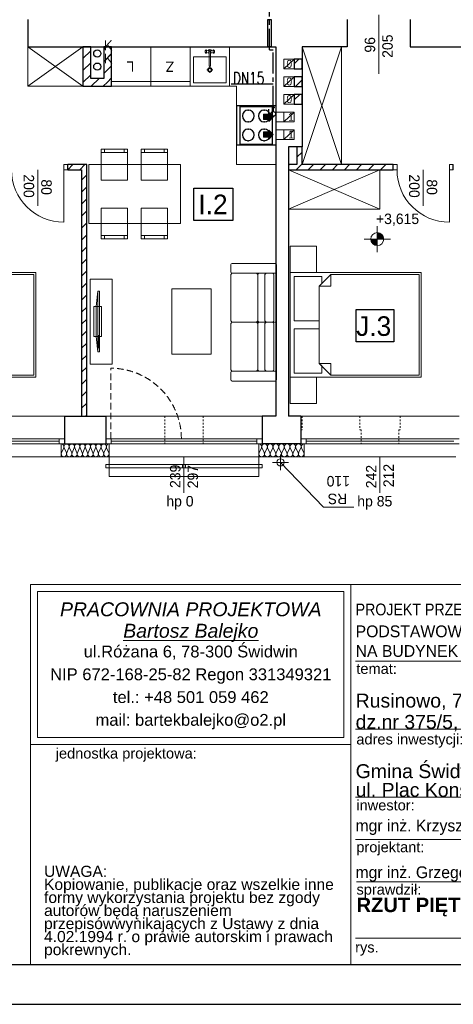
# Model space of a CAD drawing. Extents: x -220425 to -32551, y -64521 to 77206.
# Tile 45 of 59: x -179637 to -173012, y 21409 to 36473. Entities that reach past the tile are written whole.
import ezdxf
from ezdxf.lldxf.tags import DXFTag

# ---------------------------------------------------------------- set-up
doc = ezdxf.new("R2010")
doc.units = 0
doc.header["$MEASUREMENT"] = 0
for name, pattern in [('Hidden Line', [50, 25, -25]), ('Krawędzie ukryte', [150, 100, -50]), ('MITTE', [50.8, 31.75, -6.35, 6.35, -6.35])]:
    doc.linetypes.add(name, pattern=pattern)
for name, color, linetype, lineweight in [('#ks', 34, 'Continuous', 30), ('Arch balustrady_Nr_Pióra__21', 7, 'Continuous', 9), ('Arch IS_Nr_Pióra__52', 34, 'Continuous', 25), ('Arch kominy_Nr_Pióra__1', 7, 'Continuous', 25), ('Arch kominy_Nr_Pióra__10', 134, 'Continuous', 18), ('Arch kominy_Nr_Pióra__21', 7, 'Continuous', 9), ('Arch opisy_Nr_Pióra__21', 7, 'Continuous', 9), ('Arch rynny_Nr_Pióra__21', 7, 'Continuous', 9), ('Arch stropy_Nr_Pióra__21', 7, 'Continuous', 9), ('ARCH TABELA_Nr_Pióra__1', 7, 'Continuous', 25), ('ARCH TABELA_Nr_Pióra__21', 7, 'Continuous', 9), ('ARCH TABELA_Nr_Pióra__7', 7, 'Continuous', 13), ('Arch wyburzenia_Nr_Pióra__46', 5, 'Continuous', 13), ('Arch wyposazenie_Nr_Pióra__100', 2, 'Continuous', 25), ('Arch ściany nośne_Nr_Pióra__21', 7, 'Continuous', 9), ('Arch ściany nośne_Nr_Pióra__27', 7, 'Continuous', 30), ('Drzwi ArchiCAD_Nr_Pióra__27', 7, 'Continuous', 30), ('Drzwi ArchiCAD_Nr_Pióra__5', 7, 'Continuous', 13), ('INWENT OPISY_Nr_Pióra__52', 34, 'Continuous', 25), ('INWENT RZĘDNE_Nr_Pióra__21', 7, 'Continuous', 9), ('INWENT. DRZWI_Nr_Pióra__21', 7, 'Continuous', 9), ('INWENT. DRZWI_Nr_Pióra__5', 7, 'Continuous', 13), ('INWENT.ŚCIANY_Nr_Pióra__1', 7, 'Continuous', 25), ('INWENT.ŚCIANY_Nr_Pióra__101', 8, 'Continuous', 13), ('IS_Zimna_woda', 5, 'SOLID', 30), ('Istniejące kominy_Nr_Pióra__5', 7, 'Continuous', 13)]:
    doc.layers.add(name, color=color, linetype=linetype, lineweight=lineweight)
for name, color, linetype in [('#op-kan-san', 3, 'Continuous'), ('#opisy', 252, 'Continuous'), ('_MK_opis gazu', 3, 'Continuous'), ('armatura', 6, 'Continuous'), ('Drzwi ArchiCAD', 7, 'Continuous')]:
    doc.layers.add(name, color=color, linetype=linetype)
for name, color, linetype, lineweight, true_color in [('Arch drzwi_Nr_Pióra__4', 7, 'Continuous', 9, 0x029e21), ('Arch ocieplenie_Nr_Pióra__22', 7, 'Continuous', 9, 0x7f7f7f), ('Arch okna_Nr_Pióra__4', 7, 'Continuous', 9, 0x029e21), ('Arch wyposarzenie_Nr_Pióra__9', 7, 'Continuous', 13, 0x3dad99), ('Arch wyposazenie_Nr_Pióra__9', 7, 'Continuous', 13, 0x3dad99)]:
    doc.layers.add(name, color=color, linetype=linetype, lineweight=lineweight, true_color=true_color)
doc.styles.add('GENERATED_STYLE_10', font='ariali.ttf')
doc.styles.add('GENERATED_STYLE_11', font='arialbd.ttf')
doc.styles.add('GENERATED_STYLE_2', font='txt')
doc.styles.add('GENERATED_STYLE_4', font='txt')
doc.styles.add('GENERATED_STYLE_6', font='txt')
doc.styles.add('GENERATED_STYLE_7', font='txt')
doc.styles.add('GENERATED_STYLE_9', font='arial.ttf')
doc.styles.add('ROMANS', font='romans.shx', dxfattribs={"width": 0.85, "height": 0.11})
tags = doc.linetypes.add('SOLID', pattern=[10, 10, 0]).pattern_tags.tags
tags[6:7] = [DXFTag(74, 4), DXFTag(75, 0), DXFTag(340, '0'), DXFTag(46, 0.0), DXFTag(50, 0.0), DXFTag(44, 0.0), DXFTag(45, 0.0)]
tags[4:5] = [DXFTag(74, 4), DXFTag(75, 0), DXFTag(340, '0'), DXFTag(46, 0.0), DXFTag(50, 0.0), DXFTag(44, 0.0), DXFTag(45, 0.0)]

# ---------------------------------------------------------------- blocks, each defined once
blk = doc.blocks.new('A$C382C6C0C')
at = {"layer": '#ks', "color": 7, "lineweight": -3}
for p, q in [((0, -2848), (3890.5, -2848)), ((-248.5, -2909), (3951.5, -2909))]:
    blk.add_line(p, q, dxfattribs=at)
blk = doc.blocks.new('A$C68B81502')
at = {"color": 252}
for p, q in [((20273, 3415), (20273, 3909)), ((20273, 3909), (20873, 3909)), ((20873, 3909), (20873, 3415)), ((20873, 3415), (20273, 3415)), ((22754, 1558), (22754, 2052)), ((22754, 2052), (23330, 2052)), ((23330, 2052), (23330, 1558)), ((23330, 1558), (22754, 1558))]:
    blk.add_line(p, q, dxfattribs=at)
at = {"layer": 'Arch balustrady_Nr_Pióra__21', "color": 252, "linetype": 'Continuous'}
for p, q in [((18930, -320), (18930, -370)), ((18930, -320), (18980, -320)), ((18980, -370), (18930, -370)), ((18980, -320), (18980, -370)), ((18980, -320), (21270, -320)), ((18980, -370), (21270, -370)), ((20100, -320), (20100, -370)), ((20100, -320), (20150, -320)), ((20150, -370), (20100, -370)), ((20150, -320), (20150, -370)), ((21270, -320), (21270, -370)), ((21270, -320), (21320, -320)), ((21320, -370), (21270, -370)), ((21320, -320), (21320, -370))]:
    blk.add_line(p, q, dxfattribs=at)
at = {"layer": 'Arch IS_Nr_Pióra__52', "color": 252, "linetype": 'Continuous'}
for centre in [(18800, 5970), (18800, 5770)]:
    blk.add_circle(centre, 55, dxfattribs=at)
at = {"layer": 'Arch kominy_Nr_Pióra__1', "color": 252, "linetype": 'Continuous'}
for points in [[(21420, 4960), (21340, 5040), (21420, 5040)], [(21340, 4960), (21340, 5040), (21420, 4960)], [(21420, 4930), (21420, 5070), (21490, 5000)], [(21420, 4690), (21340, 4770), (21420, 4770)], [(21340, 4690), (21340, 4770), (21420, 4690)], [(21420, 4660), (21420, 4800), (21490, 4730)]]:
    blk.add_solid(points, dxfattribs=at)
at = {"layer": 'Arch kominy_Nr_Pióra__21', "color": 252, "linetype": 'Continuous'}
for p, q in [((21340, 5040), (21420, 5040)), ((21340, 5040), (21340, 4960)), ((21420, 5070), (21490, 5000)), ((21420, 5040), (21420, 5070)), ((21490, 5000), (21420, 4930)), ((21650, 5075), (21530, 5075)), ((21530, 5075), (21530, 4925)), ((21340, 4960), (21420, 4960)), ((21420, 4960), (21420, 4930)), ((21650, 4925), (21530, 4925)), ((21340, 4770), (21420, 4770)), ((21340, 4770), (21340, 4690)), ((21340, 4690), (21420, 4690)), ((21420, 4800), (21490, 4730)), ((21420, 4770), (21420, 4800)), ((21490, 4730), (21420, 4660)), ((21420, 4690), (21420, 4660)), ((21650, 4805), (21530, 4805)), ((21530, 4805), (21530, 4655)), ((21650, 4655), (21530, 4655))]:
    blk.add_line(p, q, dxfattribs=at)
at = {"layer": 'Arch ocieplenie_Nr_Pióra__22', "color": 252, "linetype": 'Continuous'}
for p, q in [((18253, -140), (18287, -60)), ((18294, -60), (18328, -140)), ((18335, -140), (18368, -60)), ((18375, -60), (18409, -140)), ((18416, -140), (18449, -60)), ((18456, -60), (18490, -140)), ((18497, -140), (18530, -60)), ((18537, -60), (18571, -140)), ((18578, -140), (18612, -60)), ((18618, -60), (18652, -140)), ((18659, -140), (18693, -60)), ((18700, -60), (18733, -140)), ((18740, -140), (18774, -60)), ((18781, -60), (18814, -140)), ((18821, -140), (18855, -60)), ((18862, -60), (18895, -140)), ((18902, -140), (18936, -60)), ((18943, -60), (18977, -140)), ((21274, -140), (21310, -60)), ((21317, -60), (21353, -140)), ((21360, -140), (21396, -60)), ((21403, -60), (21439, -140)), ((21446, -140), (21482, -60)), ((21489, -60), (21525, -140)), ((21532, -140), (21568, -60)), ((21575, -60), (21611, -140)), ((21619, -140), (21655, -60)), ((21662, -60), (21698, -140)), ((21705, -140), (21741, -60)), ((21748, -60), (21784, -140)), ((21791, -140), (21827, -60)), ((21834, -60), (21870, -140)), ((21877, -140), (21913, -60)), ((21920, -60), (21956, -140))]:
    blk.add_line(p, q, dxfattribs=at)
for centre, major_axis, ratio, start_param, end_param in [((18250, -43), (0, 42.5), 0.953449, 4.299596, 6.283185), ((18331, -43), (0, 42.5), 0.953449, 4.299595, 8.266774), ((18412, -43), (0, 42.5), 0.953449, 4.299595, 8.266774), ((18493, -43), (0, 42.5), 0.953449, 4.299595, 8.266774), ((18574, -43), (0, 42.5), 0.953449, 4.299595, 8.266774), ((18656, -43), (0, 42.5), 0.953449, 4.299595, 8.266774), ((18737, -43), (0, 42.5), 0.953449, 4.299595, 8.266774), ((18818, -43), (0, 42.5), 0.953449, 4.299595, 8.266774), ((18899, -43), (0, 42.5), 0.953449, 4.299595, 8.266774), ((21270, -43), (43.1, 0), 0.986333, 5.870392, 7.853982), ((21356, -43), (43.1, 0), 0.986333, 5.870392, 9.837571), ((21442, -43), (43.1, 0), 0.986333, 5.870392, 9.837571), ((21529, -43), (43.1, 0), 0.986333, 5.870392, 9.837571), ((21615, -43), (43.1, 0), 0.986333, 5.870392, 9.837571), ((21701, -43), (43.1, 0), 0.986333, 5.870392, 9.837571), ((21787, -43), (43.1, 0), 0.986333, 5.870392, 9.837571), ((21874, -43), (43.1, 0), 0.986333, 5.870392, 9.837571), ((18291, -157), (0, 42.5), 0.953449, 1.158003, 5.125183), ((18372, -157), (0, 42.5), 0.953449, 1.158003, 5.125183), ((18453, -157), (0, 42.5), 0.953449, 1.158003, 5.125183), ((18534, -157), (0, 42.5), 0.953449, 1.158003, 5.125183), ((18615, -157), (0, 42.5), 0.953449, 1.158003, 5.125183), ((18696, -157), (0, 42.5), 0.953449, 1.158003, 5.125183), ((18777, -157), (0, 42.5), 0.953449, 1.158003, 5.125183), ((18858, -157), (0, 42.5), 0.953449, 1.158003, 5.125183), ((18939, -157), (0, 42.5), 0.953449, 1.158003, 5.125183), ((18980, -43), (0, 42.5), 0.953449, 0, 1.983589), ((21313, -157), (43.1, 0), 0.986333, 2.728799, 6.695979), ((21399, -157), (43.1, 0), 0.986333, 2.728799, 6.695979), ((21486, -157), (43.1, 0), 0.986333, 2.728799, 6.695979), ((21572, -157), (43.1, 0), 0.986333, 2.728799, 6.695979), ((21658, -157), (43.1, 0), 0.986333, 2.728799, 6.695979), ((21744, -157), (43.1, 0), 0.986333, 2.728799, 6.695979), ((21831, -157), (43.1, 0), 0.986333, 2.728799, 6.695979), ((21917, -157), (43.1, 0), 0.986333, 2.728799, 6.695979), ((21960, -43), (43.1, 0), 0.986333, 1.570796, 3.554385)]:
    blk.add_ellipse(centre, major_axis=major_axis, ratio=ratio, start_param=start_param, end_param=end_param, dxfattribs=at)
at = {"layer": 'Arch okna_Nr_Pióra__4', "color": 252, "linetype": 'Continuous'}
for p, q in [((17890, 3640), (17890, 4190)), ((23780, 3640), (23780, 4190)), ((15910, 420), (18300, 420)), ((18930, 420), (21320, 420)), ((21910, 420), (24330, 420)), ((15910, 75), (18300, 75)), ((15910, 0), (18300, 0)), ((15990, 38), (18220, 38)), ((18220, 75), (18220, 0)), ((18930, 75), (21320, 75)), ((18930, 0), (21320, 0)), ((19010, 75), (19010, 0)), ((19010, 38), (21240, 38)), ((21240, 75), (21240, 0)), ((21910, 75), (24330, 75)), ((21910, 0), (24330, 0)), ((21990, 75), (21990, 0)), ((21990, 38), (24250, 38)), ((15960, -200), (18250, -200)), ((18980, -200), (21270, -200)), ((20125, -200), (20125, -750)), ((21960, -200), (24280, -200)), ((23120, -200), (23120, -750))]:
    blk.add_line(p, q, dxfattribs=at)
at = {"layer": 'Arch okna_Nr_Pióra__4', "color": 252, "linetype": 'Krawędzie ukryte'}
blk.add_line((19005, 75), (19005, 1155), dxfattribs=at)
blk.add_arc((19005, 75), 1080, 0, 90, dxfattribs=at)
at = {"layer": 'Arch opisy_Nr_Pióra__21', "color": 252, "linetype": 'Continuous'}
for p, q in [((20273, 3415), (20273, 3909)), ((20273, 3909), (20873, 3909)), ((20873, 3909), (20873, 3415)), ((20873, 3415), (20273, 3415)), ((22754, 1558), (22754, 2052)), ((22754, 2052), (23330, 2052)), ((23330, 2052), (23330, 1558)), ((23330, 1558), (22754, 1558))]:
    blk.add_line(p, q, dxfattribs=at)
at = {"layer": 'Arch rynny_Nr_Pióra__21', "color": 252, "linetype": 'Continuous'}
for p, q in [((21720, -285), (21480, -285)), ((21600, -165), (21600, -405)), ((22255, -971), (21600, -285)), ((22718, -971), (22255, -971))]:
    blk.add_line(p, q, dxfattribs=at)
blk.add_circle((21600, -285), 55, dxfattribs=at)
at = {"layer": 'Arch stropy_Nr_Pióra__21', "color": 252, "linetype": 'Continuous'}
for p, q in [((18980, -500), (18980, -200)), ((21270, -500), (21270, -200)), ((18980, -500), (21270, -500))]:
    blk.add_line(p, q, dxfattribs=at)
at = {"layer": 'Arch wyburzenia_Nr_Pióra__46', "color": 252, "linetype": 'Continuous'}
for p, q in [((18250, 0), (18250, -200)), ((18980, -200), (18980, 0)), ((21270, 0), (21270, -200)), ((21960, -200), (21960, 0)), ((18250, -200), (18980, -200)), ((21270, -200), (21960, -200))]:
    blk.add_line(p, q, dxfattribs=at)
at = {"layer": 'Arch wyposarzenie_Nr_Pióra__9', "color": 252, "linetype": 'Continuous'}
for p, q in [((20451, 6010), (20450, 6003)), ((20450, 6003), (20450, 5997)), ((20450, 5997), (20451, 5990)), ((20452, 6015), (20451, 6010)), ((20451, 5990), (20452, 5985)), ((20454, 6019), (20452, 6015)), ((20452, 5985), (20454, 5981)), ((20460, 6023), (20454, 6019)), ((20460, 5977), (20454, 5981)), ((20462, 6024), (20460, 6023)), ((20460, 5977), (20462, 5976)), ((20500, 6012), (20462, 6024)), ((20465, 6023), (20462, 6024)), ((20500, 5988), (20462, 5976)), ((20462, 5976), (20465, 5977)), ((20468, 6018), (20465, 6023)), ((20465, 5977), (20468, 5982)), ((20470, 6012), (20468, 6018)), ((20468, 5982), (20470, 5988)), ((20470, 6004), (20470, 6012)), ((20470, 5996), (20470, 6004)), ((20470, 5988), (20470, 5996)), ((20512, 6001), (20512, 5781)), ((20528, 5781), (20528, 6001)), ((20540, 6012), (20578, 6024)), ((20540, 5988), (20578, 5976)), ((20572, 6018), (20570, 6012)), ((20570, 6012), (20570, 6004)), ((20570, 6004), (20570, 5996)), ((20570, 5996), (20570, 5988)), ((20570, 5988), (20572, 5982)), ((20575, 6023), (20572, 6018)), ((20572, 5982), (20575, 5977)), ((20578, 6024), (20575, 6023)), ((20575, 5977), (20578, 5976)), ((20580, 6023), (20578, 6024)), ((20578, 5976), (20580, 5977)), ((20580, 6023), (20586, 6019)), ((20580, 5977), (20586, 5981)), ((20588, 6015), (20586, 6019)), ((20586, 5981), (20588, 5985)), ((20589, 6010), (20588, 6015)), ((20588, 5985), (20589, 5990)), ((20590, 6003), (20589, 6010)), ((20589, 5990), (20590, 5997)), ((20590, 5997), (20590, 6003)), ((20520, 5737), (20520, 5765)), ((20503, 5720), (20475, 5720)), ((20520, 5675), (20520, 5703)), ((20565, 5720), (20537, 5720))]:
    blk.add_line(p, q, dxfattribs=at)
for radius in [35, 25]:
    blk.add_circle((20520, 5720), radius, dxfattribs=at)
for centre, radius, start, end in [((20520, 6000), 30, 27.9765, 152.0235), ((20520, 6000), 30, 207.9765, 254.7747), ((20520, 6000), 16.8, 298.0549, 241.9451), ((20520, 6000), 8, 10, 170), ((20520, 6000), 30, 285.2253, 332.0235), ((20520, 5781), 7.88, 180, 0)]:
    blk.add_arc(centre, radius, start, end, dxfattribs=at)
at = {"layer": 'Arch wyposazenie_Nr_Pióra__100', "color": 252, "linetype": 'Continuous'}
for p, q in [((21530, 5170), (20930, 5170)), ((20930, 5170), (20930, 4570)), ((20985, 5160), (21475, 5160)), ((20985, 4580), (20985, 5160)), ((21475, 5160), (21475, 4580)), ((21530, 5170), (21530, 4570)), ((21530, 4570), (20930, 4570)), ((21475, 4580), (20985, 4580))]:
    blk.add_line(p, q, dxfattribs=at)
for centre, start, end in [((21107, 5015), 90, 270), ((21107, 5015), 270, 90), ((21352, 5015), 90, 270), ((21352, 5015), 270, 90), ((21107, 4725), 90, 270), ((21107, 4725), 270, 90), ((21352, 4725), 90, 270), ((21352, 4725), 270, 90)]:
    blk.add_arc(centre, 90, start, end, dxfattribs=at)
for p in [(21107, 5105), (21352, 5105), (21107, 4925), (21352, 4925), (21107, 4815), (21352, 4815), (21107, 4635), (21352, 4635)]:
    blk.add_point(p, dxfattribs=at)
at = {"layer": 'Arch wyposazenie_Nr_Pióra__9', "color": 252, "linetype": 'Continuous'}
for p, q in [((17740, 5470), (18580, 6070)), ((17740, 6070), (18580, 5470)), ((17740, 5470), (17740, 6070)), ((19020, 6070), (19020, 5470)), ((19620, 6070), (19020, 6070)), ((19620, 5470), (19620, 6070)), ((19620, 5470), (19620, 6070)), ((19620, 6070), (20220, 6070)), ((20220, 6070), (20220, 5470)), ((20220, 5470), (20220, 6070)), ((20220, 6070), (20820, 6070)), ((20820, 5470), (20820, 6070)), ((22530, 4270), (21930, 6070)), ((22530, 6070), (21930, 4270)), ((22530, 4270), (22530, 6070)), ((20220, 6020), (20220, 5520)), ((20270, 5920), (20770, 5920)), ((20270, 5520), (20270, 5920)), ((20770, 5920), (20770, 5520)), ((18580, 5470), (17740, 5470)), ((19020, 5540), (19620, 5540)), ((19020, 5470), (20930, 5470)), ((19020, 5470), (19620, 5470)), ((20220, 5540), (19620, 5540)), ((20220, 5470), (19620, 5470)), ((20220, 5470), (20820, 5470)), ((20770, 5520), (20270, 5520)), ((20930, 4270), (20930, 5470)), ((18860, 4505), (19260, 4505)), ((18860, 4035), (18860, 4505)), ((19260, 4455), (18860, 4455)), ((18910, 4455), (18910, 4505)), ((19210, 4455), (19210, 4505)), ((19260, 4505), (19260, 4035)), ((19471, 4035), (19471, 4505)), ((19471, 4505), (19871, 4505)), ((19871, 4455), (19471, 4455)), ((19521, 4455), (19521, 4505)), ((19821, 4455), (19821, 4505)), ((19871, 4505), (19871, 4035)), ((18670, 4270), (20071, 4270)), ((18670, 3370), (18670, 4270)), ((20071, 4270), (20071, 3370)), ((20930, 4270), (21530, 4270)), ((21720, 3590), (23120, 4190)), ((23120, 3590), (21720, 4190)), ((23120, 3590), (23120, 4190)), ((19260, 4035), (18860, 4035)), ((19871, 4035), (19471, 4035)), ((19260, 3605), (18860, 3605)), ((18860, 3605), (18860, 3135)), ((19260, 3135), (19260, 3605)), ((19471, 3605), (19471, 3135)), ((19871, 3605), (19471, 3605)), ((19871, 3135), (19871, 3605)), ((21720, 3590), (23120, 3590)), ((20071, 3370), (18670, 3370)), ((19260, 3185), (18860, 3185)), ((18910, 3185), (18910, 3135)), ((19210, 3185), (19210, 3135)), ((19871, 3185), (19471, 3185)), ((19521, 3185), (19521, 3135)), ((19821, 3185), (19821, 3135)), ((18860, 3135), (19260, 3135)), ((19471, 3135), (19871, 3135)), ((21750, 3024), (21750, 2620)), ((22150, 3024), (21750, 3024)), ((22150, 2620), (22150, 3024)), ((20840, 2630), (20840, 2740)), ((20860, 2760), (21520, 2760)), ((21540, 2740), (21540, 2630)), ((15860, 2620), (17860, 2620)), ((16480, 2590), (17830, 2590)), ((17830, 2590), (17830, 1820)), ((17860, 2620), (17860, 1020)), ((20840, 1890), (20840, 2580)), ((21520, 2610), (20860, 2610)), ((20870, 2610), (21221, 2610)), ((21251, 2580), (21251, 1890)), ((21251, 2580), (21251, 1890)), ((21470, 2610), (21281, 2610)), ((21360, 2580), (21360, 1890)), ((21500, 1890), (21500, 2580)), ((21540, 2630), (21540, 1860)), ((21750, 2620), (22150, 2620)), ((21750, 2620), (23750, 2620)), ((21750, 2620), (21750, 1020)), ((22190, 2410), (22370, 2590)), ((22370, 2590), (22370, 2410)), ((22370, 2590), (23720, 2590)), ((23720, 2590), (23720, 1820)), ((23750, 2620), (23750, 1020)), ((19030, 2520), (18690, 2520)), ((18690, 2520), (18690, 1220)), ((19030, 1220), (19030, 2520)), ((21810, 2560), (22230, 2560)), ((21810, 1880), (21810, 2560)), ((22230, 2450), (22190, 2410)), ((22230, 2560), (22230, 2450)), ((18783, 2101), (18808, 2333)), ((18808, 2333), (18833, 2333)), ((18808, 2333), (18808, 1407)), ((18833, 2333), (18833, 1407)), ((19940, 2370), (20540, 2370)), ((19940, 1370), (19940, 2370)), ((20540, 2370), (20540, 1370)), ((22190, 2410), (22190, 1880)), ((22190, 1820), (22190, 2410)), ((22190, 2410), (22370, 2410)), ((18750, 2101), (18866, 2101)), ((18750, 1639), (18750, 2101)), ((18783, 1639), (18783, 2101)), ((18866, 2101), (18866, 1639)), ((17830, 1820), (17830, 1050)), ((20840, 1830), (20840, 1140)), ((21221, 1860), (20870, 1860)), ((21221, 1860), (20870, 1860)), ((21281, 1860), (21221, 1860)), ((21281, 1860), (21221, 1860)), ((21251, 1140), (21251, 1830)), ((21251, 1140), (21251, 1830)), ((21281, 1860), (21470, 1860)), ((21281, 1860), (21470, 1860)), ((21360, 1140), (21360, 1830)), ((21540, 1860), (21470, 1860)), ((21540, 1860), (21470, 1860)), ((21500, 1830), (21500, 1140)), ((21540, 1090), (21540, 1860)), ((22190, 1880), (21810, 1880)), ((22190, 1230), (22190, 1820)), ((23720, 1820), (23720, 1050)), ((21810, 1760), (22190, 1760)), ((21810, 1080), (21810, 1760)), ((22190, 1760), (22190, 1230)), ((18866, 1639), (18750, 1639)), ((18808, 1407), (18783, 1639)), ((18817, 1654), (18817, 1623)), ((18823, 1654), (18817, 1654)), ((18817, 1623), (18823, 1623)), ((18817, 1608), (18817, 1546)), ((18823, 1608), (18817, 1608)), ((18817, 1546), (18823, 1546)), ((18823, 1531), (18817, 1531)), ((18817, 1531), (18817, 1469)), ((18823, 1623), (18823, 1654)), ((18823, 1546), (18823, 1608)), ((18823, 1469), (18823, 1531)), ((18833, 1407), (18808, 1407)), ((18817, 1469), (18823, 1469)), ((20540, 1370), (19940, 1370)), ((18690, 1220), (19030, 1220)), ((22190, 1230), (22230, 1190)), ((22370, 1050), (22190, 1230)), ((22190, 1230), (22370, 1230)), ((22370, 1050), (22370, 1230)), ((20840, 1090), (20840, 980)), ((21520, 1110), (20860, 1110)), ((20870, 1110), (21221, 1110)), ((21470, 1110), (21281, 1110)), ((21540, 980), (21540, 1090)), ((22230, 1080), (21810, 1080)), ((22230, 1190), (22230, 1080)), ((17860, 1020), (15860, 1020)), ((17830, 1050), (16480, 1050)), ((20860, 960), (21520, 960)), ((21750, 616), (21750, 1020)), ((21750, 1020), (22150, 1020)), ((23750, 1020), (21750, 1020)), ((22150, 1020), (22150, 616)), ((23720, 1050), (22370, 1050)), ((22150, 616), (21750, 616))]:
    blk.add_line(p, q, dxfattribs=at)
for centre, radius, start, end in [((20860, 2740), 20, 90, 180), ((21520, 2740), 20, 0, 90), ((20860, 2630), 20, 180, 270), ((20870, 2580), 30, 90, 180), ((21221, 2580), 30, 0, 90), ((21281, 2580), 30, 90, 180), ((21390, 2580), 30, 90, 180), ((21470, 2580), 30, 0, 90), ((21520, 2630), 20, 270, 0), ((20870, 1890), 30, 180, 270), ((20870, 1830), 30, 90, 180), ((21221, 1890), 30, 270, 0), ((21221, 1830), 30, 0, 90), ((21281, 1890), 30, 180, 270), ((21281, 1830), 30, 90, 180), ((21390, 1890), 30, 180, 270), ((21390, 1830), 30, 90, 180), ((21470, 1890), 30, 270, 0), ((21470, 1830), 30, 0, 90), ((20870, 1140), 30, 180, 270), ((20860, 1090), 20, 90, 180), ((21221, 1140), 30, 270, 0), ((21281, 1140), 30, 180, 270), ((21390, 1140), 30, 180, 270), ((21470, 1140), 30, 270, 0), ((21520, 1090), 20, 0, 90), ((20860, 980), 20, 180, 270), ((21520, 980), 20, 270, 0)]:
    blk.add_arc(centre, radius, start, end, dxfattribs=at)
at = {"layer": 'Arch ściany nośne_Nr_Pióra__21', "color": 252, "linetype": 'Continuous'}
for p, q in [((18900, 6029), (18941, 6070)), ((18580, 5893), (18700, 6013)), ((18900, 5845), (19020, 5965)), ((21810, 5814), (21881, 5885)), ((18580, 5709), (18700, 5829)), ((18900, 5662), (19020, 5782)), ((21915, 5735), (21930, 5750)), ((18580, 5525), (18700, 5645)), ((18708, 5470), (18828, 5590)), ((18956, 5534), (19020, 5598)), ((18892, 5470), (18956, 5534)), ((21829, 5465), (21930, 5566)), ((21810, 5262), (21893, 5345)), ((21927, 5195), (21930, 5198)), ((21850, 4383), (21930, 4463)), ((18350, 4192), (18428, 4270)), ((18532, 4190), (18612, 4270)), ((21720, 4253), (21737, 4270)), ((21841, 4190), (21921, 4270)), ((21921, 4270), (21930, 4279)), ((22025, 4190), (22105, 4270)), ((22208, 4190), (22288, 4270)), ((22392, 4190), (22472, 4270)), ((22576, 4190), (22656, 4270)), ((22760, 4190), (22840, 4270)), ((22944, 4190), (23024, 4270)), ((23128, 4190), (23208, 4270)), ((18560, 4035), (18640, 4115)), ((23312, 4190), (23320, 4198)), ((18560, 3851), (18640, 3931)), ((18560, 3667), (18640, 3747)), ((18560, 3483), (18640, 3563)), ((18560, 3299), (18640, 3379)), ((18560, 3115), (18640, 3195)), ((18560, 2932), (18640, 3012)), ((18560, 2748), (18640, 2828)), ((18560, 2564), (18640, 2644)), ((18560, 2380), (18640, 2460)), ((18560, 2196), (18640, 2276)), ((18560, 2012), (18640, 2092)), ((18560, 1828), (18640, 1908)), ((18560, 1645), (18640, 1725)), ((18560, 1461), (18640, 1541)), ((18560, 1277), (18640, 1357)), ((18560, 1093), (18640, 1173)), ((18560, 909), (18640, 989)), ((18560, 725), (18640, 805)), ((18560, 542), (18640, 622)), ((18622, 420), (18640, 438))]:
    blk.add_line(p, q, dxfattribs=at)
at = {"layer": 'Arch ściany nośne_Nr_Pióra__27', "color": 252, "linetype": 'Continuous'}
for p, q in [((18580, 6070), (18580, 5470)), ((18700, 6070), (18580, 6070)), ((18700, 5590), (18700, 6070)), ((18900, 6070), (18900, 5590)), ((19020, 6070), (18900, 6070)), ((19020, 5470), (19020, 6070)), ((21810, 5885), (21810, 5735)), ((21930, 5885), (21810, 5885)), ((21930, 5735), (21930, 5885)), ((21810, 5735), (21930, 5735)), ((18900, 5590), (18700, 5590)), ((21810, 5615), (21810, 5465)), ((21930, 5615), (21810, 5615)), ((21930, 5465), (21930, 5615)), ((18580, 5470), (19020, 5470)), ((21810, 5465), (21930, 5465)), ((21810, 5345), (21810, 5195)), ((21930, 5345), (21810, 5345)), ((21930, 5195), (21930, 5345)), ((21810, 5195), (21930, 5195)), ((21930, 4540), (21850, 4540)), ((21850, 4540), (21850, 4270)), ((21930, 4270), (21930, 4540)), ((18640, 4270), (18350, 4270)), ((18350, 4190), (18350, 4270)), ((18640, 420), (18640, 4270)), ((21720, 4270), (21720, 4190)), ((21850, 4270), (21720, 4270)), ((23320, 4270), (21930, 4270)), ((23320, 4190), (23320, 4270)), ((24240, 4190), (24240, 4270)), ((18350, 4190), (18560, 4190)), ((18560, 4190), (18560, 420)), ((21720, 4190), (23320, 4190)), ((18560, 420), (18640, 420))]:
    blk.add_line(p, q, dxfattribs=at)
at = {"layer": 'Drzwi ArchiCAD_Nr_Pióra__27', "color": 252, "linetype": 'Continuous'}
for p, q in [((18350, 4190), (18350, 4270)), ((23320, 4190), (23320, 4270)), ((24240, 4190), (24240, 4270))]:
    blk.add_line(p, q, dxfattribs=at)
at = {"layer": 'Drzwi ArchiCAD_Nr_Pióra__5', "color": 252, "linetype": 'Continuous'}
for p, q in [((18290, 4270), (18350, 4270)), ((18290, 4190), (18290, 4270)), ((18350, 4270), (18350, 4190)), ((23320, 4190), (23320, 4270)), ((23320, 4270), (23380, 4270)), ((23380, 4270), (23380, 4190)), ((24180, 4270), (24240, 4270)), ((24180, 4190), (24180, 4270)), ((24240, 4270), (24240, 4190)), ((18290, 4190), (18290, 3390)), ((18350, 4190), (18290, 4190)), ((23380, 4190), (23320, 4190)), ((24180, 4190), (24180, 3390)), ((24240, 4190), (24180, 4190))]:
    blk.add_line(p, q, dxfattribs=at)
for centre in [(18290, 4190), (24180, 4190)]:
    blk.add_arc(centre, 800, 180, 270, dxfattribs=at)
at = {"layer": 'INWENT RZĘDNE_Nr_Pióra__21', "color": 252, "linetype": 'Continuous'}
for p, q in [((23079, 2931), (23079, 3331)), ((22879, 3131), (23279, 3131))]:
    blk.add_line(p, q, dxfattribs=at)
blk.add_circle((23079, 3131), 100, dxfattribs=at)
for points in [[(23079, 3131), (23079, 3231), (23117, 3131)], [(23117, 3131), (23079, 3231), (23117, 3223)], [(23117, 3131), (23117, 3223), (23150, 3131)], [(23150, 3131), (23117, 3223), (23150, 3201)], [(23150, 3131), (23150, 3201), (23171, 3131)], [(23171, 3131), (23150, 3201), (23171, 3169)], [(23171, 3131), (23171, 3169), (23179, 3131)], [(22986, 3092), (22979, 3131), (22986, 3131)], [(22986, 3092), (22986, 3131), (23008, 3060)], [(23008, 3060), (22986, 3131), (23008, 3131)], [(23008, 3060), (23008, 3131), (23041, 3038)], [(23041, 3038), (23008, 3131), (23041, 3131)], [(23041, 3038), (23041, 3131), (23079, 3031)], [(23079, 3031), (23041, 3131), (23079, 3131)]]:
    blk.add_solid(points, dxfattribs=at)
at = {"layer": 'INWENT. DRZWI_Nr_Pióra__5', "color": 252, "linetype": 'Continuous'}
blk.add_line((23100, 5660), (23100, 6560), dxfattribs=at)
at = {"layer": 'INWENT.ŚCIANY_Nr_Pióra__1', "color": 252, "linetype": 'Continuous'}
for p, q in [((17740, 6490), (17740, 6070)), ((22620, 6490), (22620, 6070)), ((23580, 6490), (23580, 6070)), ((17740, 6070), (21530, 6070)), ((21530, 6070), (21530, 4540)), ((21930, 6070), (21930, 4540)), ((22620, 6070), (21930, 6070)), ((23580, 6070), (27460, 6070)), ((21530, 4540), (21530, 420)), ((21720, 4540), (21720, 420)), ((21930, 4540), (21720, 4540)), ((18300, 420), (18930, 420)), ((18300, 420), (18300, 0)), ((18930, 420), (18930, 0)), ((21530, 420), (21320, 420)), ((21320, 420), (21320, 0)), ((21910, 420), (21720, 420)), ((21910, 420), (21910, 0)), ((18300, 0), (18930, 0)), ((21910, 0), (21320, 0))]:
    blk.add_line(p, q, dxfattribs=at)
at = {"layer": 'INWENT.ŚCIANY_Nr_Pióra__101', "color": 252, "linetype": 'Hidden Line'}
for p, q in [((20420, 420), (19830, 420)), ((19830, 420), (19830, 0)), ((20420, 420), (20420, 0)), ((21930, 420), (21910, 420)), ((21930, 420), (21930, 215)), ((23430, 420), (22810, 420)), ((22810, 420), (22810, 215)), ((23430, 420), (23430, 215)), ((21930, 215), (21910, 215)), ((22830, 215), (22810, 215)), ((22830, 215), (22830, 0)), ((23410, 215), (23430, 215)), ((23410, 215), (23410, 0)), ((19830, 0), (20420, 0)), ((22830, 0), (23410, 0))]:
    blk.add_line(p, q, dxfattribs=at)
at = {"layer": 'Istniejące kominy_Nr_Pióra__5', "color": 252, "linetype": 'Continuous'}
for p, q in [((21650, 5735), (21810, 5885)), ((21650, 5735), (21650, 5885)), ((21650, 5885), (21930, 5885)), ((21810, 5885), (21810, 5735)), ((21930, 5735), (21650, 5735)), ((21650, 5465), (21810, 5615)), ((21650, 5465), (21650, 5615)), ((21650, 5615), (21930, 5615)), ((21810, 5615), (21810, 5465)), ((21930, 5465), (21650, 5465)), ((21650, 5195), (21810, 5345)), ((21650, 5195), (21810, 5345)), ((21650, 5195), (21650, 5345)), ((21650, 5345), (21930, 5345)), ((21810, 5345), (21810, 5195)), ((21930, 5195), (21650, 5195)), ((21530, 5075), (21810, 5075)), ((21650, 4925), (21810, 5075)), ((21650, 4925), (21810, 5075)), ((21650, 4925), (21650, 5075)), ((21810, 5075), (21810, 4925)), ((21810, 4925), (21530, 4925)), ((21530, 4805), (21810, 4805)), ((21650, 4655), (21810, 4805)), ((21650, 4655), (21810, 4805)), ((21650, 4655), (21650, 4805)), ((21810, 4805), (21810, 4655)), ((21810, 4655), (21530, 4655))]:
    blk.add_line(p, q, dxfattribs=at)
at = {"layer": 'Arch drzwi_Nr_Pióra__4', "color": 252, "linetype": 'Continuous', "style": 'GENERATED_STYLE_6'}
for s, p in [('200', (17675, 4121)), ('200', (23565, 4121)), ('80', (17944, 4045)), ('80', (23834, 4045))]:
    blk.add_text(s, height=160, rotation=270, dxfattribs=at).set_placement(p)
at = {"layer": 'Arch kominy_Nr_Pióra__10', "color": 252, "linetype": 'Continuous', "style": 'GENERATED_STYLE_6'}
for s, p in [('0', (21690, 5752)), ('0', (21690, 5482)), ('0', (21690, 5212)), ('1', (21716, 4942)), ('1', (21716, 4672))]:
    blk.add_text(s, height=120, dxfattribs=at).set_placement(p)
at = {"layer": 'Arch okna_Nr_Pióra__4', "color": 252, "linetype": 'Continuous', "style": 'GENERATED_STYLE_6'}
for s, p in [('239', (20071, -677)), ('297', (20340, -681)), ('242', (23066, -681)), ('212', (23332, -665))]:
    blk.add_text(s, height=160, rotation=90, dxfattribs=at).set_placement(p)
for s, p in [('hp 0', (19855, -959)), ('hp 85', (22773, -959))]:
    blk.add_text(s, height=160, dxfattribs=at).set_placement(p)
at = {"layer": 'Arch opisy_Nr_Pióra__21', "color": 252, "linetype": 'Continuous', "style": 'GENERATED_STYLE_4'}
for s, p in [('I.2', (20345, 3512)), ('J.3', (22756, 1650))]:
    blk.add_text(s, height=300, dxfattribs=at).set_placement(p)
at = {"layer": 'Arch rynny_Nr_Pióra__21', "color": 252, "linetype": 'Continuous', "style": 'GENERATED_STYLE_6'}
for s, p in [('110', (22662, -493)), ('RS', (22620, -764))]:
    blk.add_text(s, height=160, rotation=180, dxfattribs=at).set_placement(p)
at = {"layer": 'Arch wyposazenie_Nr_Pióra__9', "color": 252, "linetype": 'Continuous', "style": 'GENERATED_STYLE_6'}
for s, p in [('L', (19366, 5850)), ('Z', (19973, 5848))]:
    blk.add_text(s, height=160, rotation=180, dxfattribs=at).set_placement(p)
at = {"layer": 'INWENT OPISY_Nr_Pióra__52', "color": 252, "linetype": 'Continuous', "style": 'GENERATED_STYLE_6'}
for p in [(18900, 6020), (18900, 5820)]:
    blk.add_text('K', height=150, dxfattribs=at).set_placement(p)
at = {"layer": 'INWENT RZĘDNE_Nr_Pióra__21', "color": 252, "linetype": 'Continuous', "style": 'GENERATED_STYLE_2'}
blk.add_text('+3,615', height=160, dxfattribs=at).set_placement((23058, 3361))
at = {"layer": 'INWENT. DRZWI_Nr_Pióra__21', "color": 252, "linetype": 'Continuous', "style": 'GENERATED_STYLE_6'}
for s, p in [('96', (23046, 5984)), ('205', (23315, 5904))]:
    blk.add_text(s, height=160, rotation=90, dxfattribs=at).set_placement(p)

msp = doc.modelspace()

# ---------------------------------------------------------------- linework, layer by layer
at = {"layer": '#op-kan-san', "color": 7}
msp.add_line((-176408.023, 35493.307), (-175763.039, 35493.307), dxfattribs=at)
at = {"layer": '_MK_opis gazu', "color": 6}
msp.add_lwpolyline([(-175797.38, 36474.806), (-175797.38, 36054.806), (-175847.38, 36054.897), (-175847.38, 36474.897), (-175797.38, 36474.806)], dxfattribs=at)
at = {"layer": 'ARCH TABELA_Nr_Pióra__21', "linetype": 'Continuous'}
for p, q in [((-179470.297, 27830.054), (-174576.68, 27830.054)), ((-179470.297, 22018.884), (-179470.297, 27830.054)), ((-179470.297, 27830.054), (-161970.297, 27830.054)), ((-179363.914, 25489.628), (-179363.914, 27723.671)), ((-179363.914, 27723.671), (-174683.063, 27723.671)), ((-174683.063, 25489.628), (-174683.063, 27723.671)), ((-174576.68, 27830.054), (-174576.68, 22018.884)), ((-174576.68, 25383.246), (-174576.68, 27830.054)), ((-174576.68, 22018.884), (-174576.68, 27430.054)), ((-174504.446, 26660.054), (-166804.64, 26660.054)), ((-174504.446, 25620.054), (-166804.64, 25620.054)), ((-179363.914, 25489.628), (-174683.063, 25489.628)), ((-179470.297, 25383.246), (-174576.68, 25383.246)), ((-174504.446, 24580.054), (-166804.64, 24580.054)), ((-174504.446, 23931.486), (-166804.64, 23931.486)), ((-174493.754, 23282.918), (-166804.64, 23282.918)), ((-174504.446, 22418.884), (-166804.64, 22418.884)), ((-179470.297, 22018.884), (-174576.68, 22018.884)), ((-161970.297, 22018.884), (-174576.68, 22018.884))]:
    msp.add_line(p, q, dxfattribs=at)
at = {"layer": 'armatura'}
for p, q in [((-175831.668, 35031.33), (-175831.668, 35105.518)), ((-175798.667, 35031.33), (-175831.668, 35031.33))]:
    msp.add_line(p, q, dxfattribs=at)
msp.add_circle((-175763.039, 35031.33), 35.628, dxfattribs=at)
at = {"layer": 'IS_Zimna_woda', "color": 2, "linetype": 'MITTE', "ltscale": 10}
for p, q in [((-175822.38, 36013.364), (-175822.38, 37864.852)), ((-175822.38, 36013.364), (-175763.039, 36013.364)), ((-175763.039, 35142.6), (-175763.039, 36013.364)), ((-175763.039, 35117.6), (-175763.039, 35066.957)), ((-175763.039, 34995.702), (-175763.039, 34982.355))]:
    msp.add_line(p, q, dxfattribs=at)
msp.add_circle((-175763.039, 35130.1), 12.5, dxfattribs=at)

# ---------------------------------------------------------------- block references
at = {"layer": '#ks', "color": 1, "lineweight": 35, "xscale": 10, "yscale": 10, "zscale": 10}
msp.add_blockref('A$C382C6C0C', (-200875.213, 50498.884), dxfattribs=at)
at = {"layer": 'Drzwi ArchiCAD'}
msp.add_blockref('A$C68B81502', (-197252.38, 29984.852), dxfattribs=at)

# ---------------------------------------------------------------- texts
at = {"layer": '#opisy', "color": 3, "insert": (-176380.357, 35578.496), "char_height": 180, "width": 460.74929, "attachment_point": 4, "line_spacing_factor": 0.6, "style": 'ROMANS'}
msp.add_mtext('\\W0.75;DN15', dxfattribs=at)
at = {"layer": 'ARCH TABELA_Nr_Pióra__1', "color": 7, "linetype": 'Continuous', "style": 'GENERATED_STYLE_7', "width": 0.9}
msp.add_text('PROJEKT PRZEBUDOWY WRAZ Z ROZBUDOWĄ BUDYNKU SZKOŁY', height=180, dxfattribs=at).set_placement((-174504.446, 27359.772))
at = {"layer": 'ARCH TABELA_Nr_Pióra__1', "color": 7, "linetype": 'Continuous', "style": 'GENERATED_STYLE_7'}
for s, p in [('PODSTAWOWEJ ORAZ ZMINANĄ SPOSOBU UŻYTKOWANIA', (-174504.446, 27024.921)), ('NA BUDYNEK MIESZKALNY WIELORODZINNY', (-174504.446, 26724.291))]:
    msp.add_text(s, height=180, dxfattribs=at).set_placement(p)
at = {"layer": 'ARCH TABELA_Nr_Pióra__1', "linetype": 'Continuous', "insert": (-174490.669, 23039.182), "char_height": 220, "attachment_point": 1, "style": 'GENERATED_STYLE_11'}
msp.add_mtext('RZUT PIĘTRA - WEW. INSTALACJA GAZOWA', dxfattribs=at)
at = {"layer": 'ARCH TABELA_Nr_Pióra__21', "linetype": 'Continuous', "insert": (-174504.446, 24518.777), "char_height": 212.76596, "attachment_point": 7, "line_spacing_factor": 0.807442, "style": 'GENERATED_STYLE_9'}
msp.add_mtext('{Gmina Świdwin\\Pul. Plac Konstytucji 3-go Maja 1, 78-300 Świdwin}', dxfattribs=at)
at = {"layer": 'ARCH TABELA_Nr_Pióra__7', "linetype": 'Continuous'}
for s, insert, char_height, attachment_point, line_spacing_factor, style in [('{PRACOWNIA PROJEKTOWA\\P\\LBartosz Balejko}', (-177023.488, 27558.747), 212.76598, 2, 0.926719, 'GENERATED_STYLE_10'), ('{Rusinowo, 78-311 Rusinowo, gmina Świdwin \\Pdz.nr 375/5, obręb Rusinowo}', (-174504.446, 25558.777), 212.76596, 7, 0.918867, 'GENERATED_STYLE_9')]:
    msp.add_mtext(s, dxfattribs=dict(at, insert=insert, char_height=char_height, attachment_point=attachment_point, line_spacing_factor=line_spacing_factor, style=style))
at = {"layer": 'ARCH TABELA_Nr_Pióra__7', "linetype": 'Continuous', "style": 'GENERATED_STYLE_9'}
for s, insert, char_height, width, attachment_point, line_spacing_factor in [('{ul.Różana 6, 78-300 Świdwin\\PNIP 672-168-25-82 Regon 331349321\\Ptel.: +48 501 059 462\\Pmail: bartekbalejko@o2.pl}', (-177023.488, 26896.791), 180.85174, 4680.85106, 2, 1.156383), ('{UWAGA:\\PKopiowanie, publikacje oraz wszelkie inne formy wykorzystania projektu bez zgody autorów będą naruszeniem przepisówwynikających z Ustawy z dnia 4.02.1994 r. o prawie autorskim i prawach pokrewnych.}', (-179265.192, 23528.627), 170.212766, 4483.40778, 1, 0.703415)]:
    msp.add_mtext(s, dxfattribs=dict(at, insert=insert, char_height=char_height, width=width, attachment_point=attachment_point, line_spacing_factor=line_spacing_factor))
at = {"layer": 'ARCH TABELA_Nr_Pióra__7', "linetype": 'Continuous', "attachment_point": 1, "style": 'GENERATED_STYLE_9'}
for s, insert, char_height in [('{temat:}', (-174493.754, 26623.579), 159.5798), ('{adres inwestycji:}', (-174493.754, 25543.921), 159.57979), ('{jednostka projektowa:}', (-179087.371, 25328.625), 159.57979), ('{inwestor:}', (-174493.754, 24535.011), 159.57971), ('{projektant:}', (-174493.754, 23895.011), 159.57979), ('{sprawdził:}', (-174491.616, 23246.443), 159.57979), ('{rys.}', (-174511.68, 22361.734), 159.5798)]:
    msp.add_mtext(s, dxfattribs=dict(at, insert=insert, char_height=char_height))
at = {"layer": 'ARCH TABELA_Nr_Pióra__7', "color": 0, "linetype": 'Continuous', "char_height": 180, "attachment_point": 1, "style": 'GENERATED_STYLE_7'}
for s, insert, width in [('mgr inż. Krzysztof Imbra  \\fArial|b0|i0|c238;upr. proj. nr 71/Sz/2002', (-174506.68, 24233.38), 7590.74662), ('mgr inż. Grzegorz Kecman  \\fArial|b0|i0|c238;upr. proj. nr 77/Sz/2002', (-174506.68, 23519.048), 7371.60071)]:
    msp.add_mtext(s, dxfattribs=dict(at, insert=insert, width=width))

doc.saveas('drawing.dxf')
